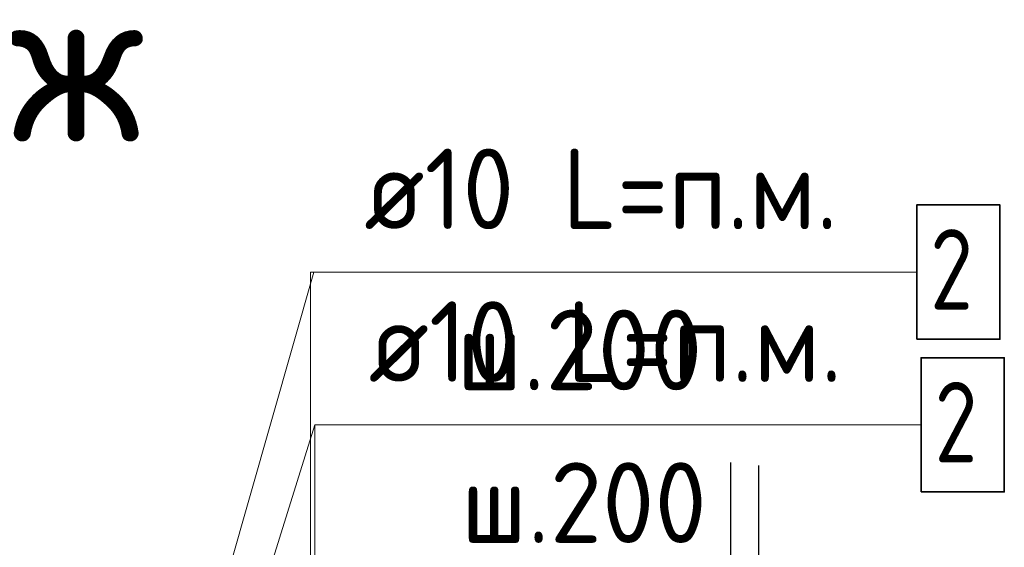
# Model space of a CAD drawing. Header units: metres. Extents: x -38 to 97, y -15 to 21.
# Tile 36 of 216: x 72.451 to 72.818, y 2.614 to 2.81. Entities that reach past the tile are written whole.
import ezdxf

# ---------------------------------------------------------------- set-up
doc = ezdxf.new("R2010")
doc.units = ezdxf.units.M
doc.header["$PDMODE"] = 65
doc.linetypes.add('______4', pattern=[0.135, 0.105, -0.03])
for name, color, linetype, lineweight in [('XR$3$Арм. стержнями верхней зоны', 180, 'Continuous', 35), ('XR$6$Арм. стержнями верхней зоны', 180, 'Continuous', 35), ('XR$6$ВК__отв в полу 1-2 эт', 220, 'Continuous', 25), ('XR$6$Размерная линия_ общее', 7, 'Continuous', 13)]:
    doc.layers.add(name, color=color, linetype=linetype, lineweight=lineweight)
doc.styles.add('ISOCPEUR', font='txt')
doc.dimstyles.new('DIMSTYLE_11', dxfattribs={"dimtxt": 0.033, "dimasz": 0.0375, "dimexe": 0, "dimexo": 0, "dimgap": 0.0165, "dimtad": 2, "dimdec": 0, "dimlfac": 1000, "dimrnd": 1, "dimzin": 12, "dimdsep": 46, "dimtxsty": 'ISOCPEUR', "dimblk1": 'ALL_ML_STRICH', "dimblk2": 'ALL_ML_STRICH', "dimsah": 1, "dimcen": 0, "dimclrd": 7, "dimclre": 256, "dimclrt": 7, "dimadec": 0, "dimazin": 0, "dimtfac": 1, "dimtdec": 0, "dimtix": 1, "dimtmove": 2, "dimatfit": 3, "dimfxl": 0, "dimtvp": 1.2, "dimtzin": 0, "dimlwd": 0, "dimlwe": -3, "dimarcsym": 0})

# ---------------------------------------------------------------- blocks, each defined once
blk = doc.blocks.new('ALL_ML_STRICH')
at = {"color": 0, "linetype": 'ByBlock', "lineweight": -2}
for p, q in [((0, -0.5), (0, 0.5)), ((-0.3, -0.3), (0.3, 0.3)), ((-1, 0), (0.5, 0))]:
    blk.add_line(p, q, dxfattribs=at)
blk = doc.blocks.new('*D985')
at = {"layer": 'DEFPOINTS', "color": 7, "linetype": 'Continuous', "lineweight": 13, "transparency": 33554687}
for p in [(72.61736, 2.54518), (72.61736, 2.51918), (72.65734, 2.51918)]:
    blk.add_point(p, dxfattribs=at)
at = {"layer": 'XR$6$Размерная линия_ общее', "color": 253, "linetype": 'Continuous', "lineweight": -2, "true_color": 0xa0a0a0, "transparency": 33554687}
for p, q in [((72.63736, 2.54518), (72.65734, 2.54518)), ((72.63736, 2.51918), (72.65734, 2.51918))]:
    blk.add_line(p, q, dxfattribs=at)
at = {"layer": 'XR$6$Размерная линия_ общее', "color": 7, "linetype": 'Continuous', "lineweight": -2, "transparency": 33554687}
blk.add_line((72.65734, 2.51918), (72.65734, 2.54518), dxfattribs=at)
at = {"layer": 'XR$6$Размерная линия_ общее', "color": 7, "linetype": 'Continuous', "lineweight": 13, "transparency": 33554687, "xscale": 0.0375, "yscale": 0.0375, "zscale": 0.0375}
for p, rotation in [((72.65734, 2.54518), 90), ((72.65734, 2.51918), 270)]:
    blk.add_blockref('ALL_ML_STRICH', p, dxfattribs=dict(at, rotation=rotation))
at = {"layer": 'XR$6$Размерная линия_ общее', "color": 7, "linetype": 'Continuous', "lineweight": 13, "transparency": 33554687, "insert": (72.65688, 2.56255), "char_height": 0.027, "width": 0.00135, "attachment_point": 1, "rotation": 90, "line_spacing_factor": 0.60241, "style": 'ISOCPEUR'}
blk.add_mtext('з.с.', dxfattribs=at)
at = {"layer": 'XR$6$Размерная линия_ общее', "color": 7, "linetype": 'Continuous', "lineweight": 13, "transparency": 33554687, "insert": (72.63334, 2.58291), "char_height": 0.033, "width": 0.066, "attachment_point": 5, "rotation": 90, "style": 'ISOCPEUR'}
blk.add_mtext('\\A1;{26}', dxfattribs=at)

msp = doc.modelspace()

# ---------------------------------------------------------------- linework, layer by layer
at = {"color": 7, "linetype": 'Continuous', "lineweight": 13, "transparency": 33554687}
msp.add_line((72.51211, 2.50298), (72.56095, 2.6592), dxfattribs=at)
at = {"color": 7, "linetype": '______4', "lineweight": 25, "transparency": 33554687}
for p, q in [((72.71593, 2.64518), (72.71593, 2.24518)), ((72.72626, 2.64403), (72.72626, 2.24403))]:
    msp.add_line(p, q, dxfattribs=at)
at = {"layer": 'XR$3$Арм. стержнями верхней зоны', "color": 7, "linetype": 'Continuous', "lineweight": 13, "transparency": 33554687}
for q in [(72.78695, 2.6592), (72.56095, 2.51903)]:
    msp.add_line((72.56095, 2.6592), q, dxfattribs=at)
at = {"layer": 'XR$3$Арм. стержнями верхней зоны', "color": 7, "linetype": 'Continuous', "lineweight": 35, "transparency": 33554687}
msp.add_lwpolyline([(72.78695, 2.6342), (72.81795, 2.6342), (72.81795, 2.6842), (72.78695, 2.6842), (72.78695, 2.6342)], dxfattribs=at)
at = {"layer": 'XR$6$Арм. стержнями верхней зоны', "color": 7, "linetype": 'Continuous', "lineweight": 13, "transparency": 33554687}
for q in [(72.7853, 2.7161), (72.5593, 2.51418)]:
    msp.add_line((72.5593, 2.7161), q, dxfattribs=at)
at = {"layer": 'XR$6$Арм. стержнями верхней зоны', "color": 7, "linetype": 'Continuous', "lineweight": 35, "transparency": 33554687}
msp.add_lwpolyline([(72.7853, 2.6911), (72.8163, 2.6911), (72.8163, 2.7411), (72.7853, 2.7411), (72.7853, 2.6911)], dxfattribs=at)
at = {"layer": 'XR$6$ВК__отв в полу 1-2 эт', "color": 7, "linetype": 'Continuous', "lineweight": 13, "transparency": 33554687}
msp.add_line((72.50003, 2.50413), (72.56051, 2.71612), dxfattribs=at)

# ---------------------------------------------------------------- texts
at = {"color": 7, "linetype": 'Continuous', "lineweight": 13, "transparency": 33554687, "insert": (72.4968, 2.76454), "char_height": 0.06, "width": 0.1777778, "attachment_point": 9, "style": 'ISOCPEUR'}
msp.add_mtext('\\A1;{\\fISOCPEUR|i0|b0;\\H0.060000;\\W1.000000;\\C7;ж-ж}\\P', dxfattribs=at)
at = {"layer": 'XR$3$Арм. стержнями верхней зоны', "color": 7, "linetype": 'Continuous', "lineweight": 25, "transparency": 33554687, "char_height": 0.03, "attachment_point": 7, "style": 'ISOCPEUR'}
for s, insert, width in [('\\W0.94;ø10 L=п.м.', (72.58095, 2.6752), 0.1999831), ('\\W0.78;2', (72.79195, 2.6452), 0.0326407), ('\\W0.95;ш.200 ', (72.61545, 2.6152), 0.1311997)]:
    msp.add_mtext(s, dxfattribs=dict(at, insert=insert, width=width))
at = {"layer": 'XR$6$Арм. стержнями верхней зоны', "color": 7, "linetype": 'Continuous', "lineweight": 25, "transparency": 33554687, "char_height": 0.03, "attachment_point": 7, "style": 'ISOCPEUR'}
for s, insert, width in [('\\W0.94;ø10 L=п.м.', (72.5793, 2.7321), 0.1999832), ('\\W0.78;2', (72.7903, 2.7021), 0.0326407), ('\\W0.95;ш.200 ', (72.6138, 2.6721), 0.1311995)]:
    msp.add_mtext(s, dxfattribs=dict(at, insert=insert, width=width))

# ---------------------------------------------------------------- dimensions: what is measured, and where the dimension line sits
at = {"layer": 'XR$6$Размерная линия_ общее', "color": 7, "linetype": 'Continuous', "lineweight": 13, "transparency": 33554687}
dim = msp.add_linear_dim(base=(72.65734, 2.54518), p1=(72.63736, 2.51918), p2=(72.63736, 2.54518), angle=90, text='<>\\Xз.с.', dimstyle='DIMSTYLE_11', override={"dimpost": '<>', "dimclrd": 7, "dimclre": 253, "dimclrt": 7, "dimlwd": 0, "dimlwe": 65533}, dxfattribs=at)
dim.commit()
dim.dimension.update_dxf_attribs({"geometry": '*D985', "text_midpoint": (72.63334, 2.58291), "dimtype": 160})

doc.saveas('drawing.dxf')
